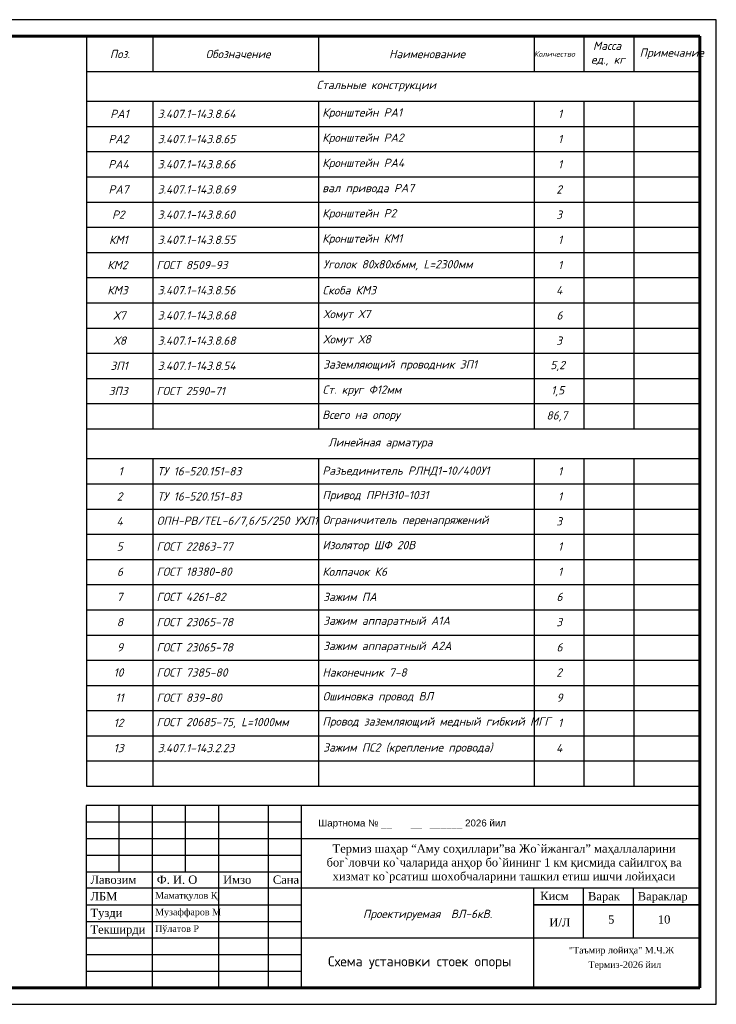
# Model space of a CAD drawing. Extents: x 4085 to 16488, y -65 to 12615.
# Tile 200 of 230: x 15783 to 15993, y 11119 to 11416. Entities that reach past the tile are written whole.
import ezdxf

# ---------------------------------------------------------------- set-up
doc = ezdxf.new("R2010")
doc.units = 0
doc.header["$MEASUREMENT"] = 0
doc.linetypes.add('CONTI', pattern=[0])
doc.layers.get('0').update_dxf_attribs({"color": 250, "linetype": 'CONTI'})
for name, color, linetype in [('RAMKA', 250, 'CONTI'), ('Опоры', 7, 'Continuous'), ('янги', 250, 'CONTI')]:
    doc.layers.add(name, color=color, linetype=linetype)
doc.styles.add('TIEMS', font='times.ttf')
doc.styles.add('tiyms', font='times.ttf')
doc.styles.add('V@ler@Live', font='isocpeui.ttf')
doc.styles.add('Мой 250', font='isocpeui.ttf', dxfattribs={"height": 2.5})
doc.styles.add('стиль1', font='arial.ttf')

msp = doc.modelspace()

# ---------------------------------------------------------------- linework, layer by layer
msp.add_lwpolyline([(15803.42, 11123.78), (15988.42, 11123.78), (15988.42, 11178.78), (15803.42, 11178.78)], close=True)
at = {"linetype": 'ByBlock'}
msp.add_lwpolyline([(15868.42, 11168.78), (15988.42, 11168.78)], dxfattribs=at)
at = {"layer": 'RAMKA'}
for p, q in [((15813.42, 11158.78), (15813.42, 11178.78)), ((15823.42, 11123.78), (15823.42, 11178.78)), ((15833.42, 11158.78), (15833.42, 11178.78)), ((15843.42, 11123.78), (15843.42, 11178.78)), ((15858.42, 11123.78), (15858.42, 11178.78)), ((15868.42, 11123.78), (15868.42, 11178.78)), ((15803.42, 11173.78), (15868.42, 11173.78)), ((15803.42, 11168.78), (15868.42, 11168.78)), ((15803.42, 11163.78), (15868.42, 11163.78)), ((15803.42, 11158.78), (15868.42, 11158.78)), ((15988.42, 11153.78), (15803.42, 11153.78)), ((15988.42, 11153.78), (15868.42, 11153.78)), ((15938.42, 11123.78), (15938.42, 11153.78)), ((15953.42, 11138.78), (15953.42, 11153.78)), ((15968.42, 11138.78), (15968.42, 11153.78)), ((15803.42, 11148.78), (15868.42, 11148.78)), ((15938.42, 11148.78), (15988.42, 11148.78)), ((15938.42, 11148.78), (15988.42, 11148.78)), ((15988.42, 11148.78), (15938.42, 11148.78)), ((15988.42, 11148.78), (15938.42, 11148.78)), ((15803.42, 11143.78), (15868.42, 11143.78)), ((15803.42, 11138.78), (15988.42, 11138.78)), ((15803.42, 11133.78), (15868.42, 11133.78)), ((15803.42, 11128.78), (15868.42, 11128.78))]:
    msp.add_line(p, q, dxfattribs=at)
at = {"layer": 'Опоры', "linetype": 'Continuous', "lineweight": 25, "transparency": 33554676}
for p, q in [((15993.42, 11415.78), (15573.42, 11415.78)), ((15993.42, 11118.78), (15993.42, 11415.78)), ((15573.42, 11118.78), (15993.42, 11118.78))]:
    msp.add_line(p, q, dxfattribs=at)
at = {"layer": 'Опоры', "linetype": 'Continuous', "lineweight": 60, "transparency": 33554676}
for p, q in [((15988.42, 11410.78), (15593.42, 11410.78)), ((15988.42, 11123.78), (15988.42, 11410.78)), ((15593.42, 11123.78), (15988.42, 11123.78))]:
    msp.add_line(p, q, dxfattribs=at)
at = {"layer": 'Опоры', "lineweight": 25, "transparency": 33554676}
for p, q in [((15803.52, 11410.67), (15988.52, 11410.67)), ((15803.52, 11410.67), (15803.52, 11184.57)), ((15823.52, 11410.67), (15823.52, 11400.17)), ((15873.52, 11410.67), (15873.52, 11400.17)), ((15938.52, 11410.67), (15938.52, 11400.17)), ((15953.52, 11410.67), (15953.52, 11400.17)), ((15968.52, 11410.67), (15968.52, 11400.17)), ((15988.52, 11410.67), (15988.52, 11184.57)), ((15803.52, 11400.17), (15988.52, 11400.17)), ((15803.52, 11391.17), (15988.52, 11391.17)), ((15823.52, 11391.17), (15823.52, 11292.37)), ((15873.52, 11391.17), (15873.52, 11292.37)), ((15938.52, 11391.17), (15938.52, 11292.37)), ((15953.52, 11391.17), (15953.52, 11292.37)), ((15968.52, 11391.17), (15968.52, 11292.37)), ((15803.52, 11383.57), (15988.52, 11383.57)), ((15803.52, 11375.97), (15988.52, 11375.97)), ((15803.52, 11368.37), (15988.52, 11368.37)), ((15803.52, 11360.77), (15988.52, 11360.77)), ((15803.52, 11353.17), (15988.52, 11353.17)), ((15803.52, 11345.57), (15988.52, 11345.57)), ((15803.52, 11337.97), (15988.52, 11337.97)), ((15803.52, 11330.37), (15988.52, 11330.37)), ((15803.52, 11322.77), (15988.52, 11322.77)), ((15803.52, 11315.17), (15988.52, 11315.17)), ((15803.52, 11307.57), (15988.52, 11307.57)), ((15803.52, 11299.97), (15988.52, 11299.97)), ((15803.52, 11292.37), (15988.52, 11292.37)), ((15803.52, 11283.37), (15988.52, 11283.37)), ((15823.52, 11283.37), (15823.52, 11184.57)), ((15873.52, 11283.37), (15873.52, 11184.57)), ((15938.52, 11283.37), (15938.52, 11184.57)), ((15953.52, 11283.37), (15953.52, 11184.57)), ((15968.52, 11283.37), (15968.52, 11184.57)), ((15803.52, 11275.77), (15988.52, 11275.77)), ((15803.52, 11268.17), (15988.52, 11268.17)), ((15803.52, 11260.57), (15988.52, 11260.57)), ((15803.52, 11252.97), (15988.52, 11252.97)), ((15803.52, 11245.37), (15988.52, 11245.37)), ((15803.52, 11237.77), (15988.52, 11237.77)), ((15803.52, 11230.17), (15988.52, 11230.17)), ((15803.52, 11222.57), (15988.52, 11222.57)), ((15803.52, 11214.97), (15988.52, 11214.97)), ((15803.52, 11207.37), (15988.52, 11207.37)), ((15803.52, 11199.77), (15988.52, 11199.77)), ((15803.52, 11192.17), (15988.52, 11192.17)), ((15803.52, 11184.57), (15988.52, 11184.57))]:
    msp.add_line(p, q, dxfattribs=at)

# ---------------------------------------------------------------- texts
at = {"color": 158, "insert": (15905.58, 11145.71), "char_height": 2.5, "width": 56.7635, "attachment_point": 5, "style": 'Мой 250'}
msp.add_mtext('{\\C7; Проектируемая  ВЛ-6кВ. }', dxfattribs=at)
at = {"layer": 'RAMKA', "lineweight": 13, "style": 'стиль1'}
msp.add_text('Шартнома № __       __   ______ 2026 йил', height=2.1, rotation=359.9999, dxfattribs=at).set_placement((15873.44, 11172.42))
at = {"layer": 'RAMKA', "style": 'tiyms'}
for s, p in [('"Таъмир лойиҳа" М.Ч.Ж ', (15948.99, 11134.11)), ('Термиз-2026 йил', (15954.85, 11129.74))]:
    msp.add_text(s, height=2, dxfattribs=at).set_placement(p)
at = {"layer": 'RAMKA', "color": 1, "insert": (15874.63, 11167.01), "char_height": 2.5, "width": 107.1143, "attachment_point": 1, "style": 'tiyms'}
msp.add_mtext('\\pi3.11553;{\\C256;Термиз шаҳар “Aму соҳиллари”ва Жо`йжангал” маҳаллаларини \\P\\pi1.30226;бог`ловчи ко`чаларида анҳор бо`йининг 1 км қисмида сайилгоҳ ва \\P\\pi3.12634;хизмат ко`рсатиш шохобчаларини ташкил етиш ишчи лойиҳаси}', dxfattribs=at)
at = {"layer": 'RAMKA', "attachment_point": 1, "style": 'tiyms'}
for s, insert, char_height, width in [('{\\fTimes New Roman|b0|i0|c204|p18;Лавозим}', (15804.75, 11157.62), 2.5, 20), ('{\\fTimes New Roman|b0|i0|c204|p18;Лавозим}', (15804.75, 11157.62), 2.5, 20), ('{\\fTimes New Roman|b0|i0|c204|p18;Ф. И. О}', (15824.75, 11157.62), 2.5, 20), ('{\\fTimes New Roman|b0|i0|c204|p18;Ф. И. О}', (15824.75, 11157.62), 2.5, 20), ('{\\fTimes New Roman|b0|i0|c204|p18;Имзо}', (15844.75, 11157.62), 2.5, 20), ('{\\fTimes New Roman|b0|i0|c204|p18;Имзо}', (15844.75, 11157.62), 2.5, 20), ('{\\fTimes New Roman|b0|i0|c204|p18;Сана}', (15859.75, 11157.62), 2.5, 20), ('{\\fTimes New Roman|b0|i0|c204|p18;Сана}', (15859.75, 11157.62), 2.5, 20), ('{\\fTimes New Roman|b0|i0|c204|p18;ЛБМ}', (15804.75, 11152.62), 2.5, 20), ('Маматқулов Қ', (15824.24, 11152.62), 2, 24.3462), ('{\\fTimes New Roman|b0|i0|c204|p18;Кисм}', (15940.33, 11152.71), 2.5, 20), ('{\\fTimes New Roman|b0|i0|c204|p18;Варак}', (15954.75, 11152.62), 2.5, 20), ('{\\fTimes New Roman|b0|i0|c204|p18;Вараклар}', (15969.75, 11152.62), 2.5, 20), ('Тузди', (15804.75, 11147.62), 2.5, 20), ('Музаффаров М', (15824.24, 11147.62), 2, 24.3462), ('И/Л', (15943.1, 11144.76), 2.5, 20), ('5', (15960.81, 11145.63), 2.5, 20), ('10', (15975.81, 11145.63), 2.5, 20), ('{\\fTimes New Roman|b0|i0|c204|p18;Текширди}', (15804.75, 11142.62), 2.5, 20), ('Пўлатов Р', (15824.24, 11142.62), 2, 24.3462)]:
    msp.add_mtext(s, dxfattribs=dict(at, insert=insert, char_height=char_height, width=width))
at = {"layer": 'Опоры', "transparency": 33554676, "style": 'V@ler@Live'}
for s, height, p in [('Масса', 2.5, (15956.26, 11406.67)), ('Поз.', 2.5, (15810.61, 11404.17)), (' Обозначение', 2.5, (15837.9, 11404.17)), ('Наименование', 2.5, (15894.78, 11404.17)), ('Количество', 1.6, (15938.44, 11404.62)), ('Примечание', 2.5, (15970.31, 11404.59)), ('ед., кг', 2.5, (15955.68, 11402.5)), ('Стальные конструкции', 2.5, (15872.92, 11394.84)), ('РА1', 2.5, (15810.72, 11386.12)), ('3.407.1-143.8.64', 2.5, (15825.02, 11386.12)), ('Кронштейн РА1', 2.5, (15874.64, 11386.54)), ('1', 2.5, (15945.72, 11386.12)), ('РА2', 2.5, (15810.18, 11378.52)), ('3.407.1-143.8.65', 2.5, (15825.02, 11378.52)), ('Кронштейн РА2', 2.5, (15874.64, 11378.94)), ('1', 2.5, (15945.72, 11378.52)), ('РА4', 2.5, (15810.12, 11370.92)), ('3.407.1-143.8.66', 2.5, (15825.02, 11370.92)), ('Кронштейн РА4', 2.5, (15874.64, 11371.34)), ('1', 2.5, (15945.72, 11370.92)), ('вал привода РА7', 2.5, (15874.64, 11363.74)), ('РА7', 2.5, (15810.18, 11363.32)), ('3.407.1-143.8.69', 2.5, (15825.02, 11363.32)), ('2', 2.5, (15945.18, 11363.32)), ('Р2', 2.5, (15811.26, 11355.72)), ('3.407.1-143.8.60', 2.5, (15825.02, 11355.72)), ('Кронштейн Р2', 2.5, (15874.64, 11356.14)), ('3', 2.5, (15945.18, 11355.72)), ('КМ1', 2.5, (15810.36, 11348.12)), ('3.407.1-143.8.55', 2.5, (15825.02, 11348.12)), ('Кронштейн КМ1', 2.5, (15874.64, 11348.54)), ('1', 2.5, (15945.72, 11348.12)), ('КМ2', 2.5, (15809.83, 11340.52)), ('ГОСТ 8509-93', 2.5, (15824.64, 11340.52)), ('Уголок 80х80х6мм, L=2300мм', 2.5, (15874.93, 11340.76)), ('1', 2.5, (15945.72, 11340.52)), ('КМ3', 2.5, (15809.83, 11332.92)), ('3.407.1-143.8.56', 2.5, (15825.02, 11332.92)), ('Скоба КМ3', 2.5, (15874.73, 11332.92)), ('4', 2.5, (15945.12, 11332.92)), ('Х7', 2.5, (15811.67, 11325.32)), ('3.407.1-143.8.68', 2.5, (15825.02, 11325.32)), ('Хомут Х7', 2.5, (15874.92, 11325.74)), ('6', 2.5, (15945.24, 11325.32)), ('Х8', 2.5, (15811.67, 11317.72)), ('3.407.1-143.8.68', 2.5, (15825.02, 11317.72)), ('Хомут Х8', 2.5, (15874.93, 11318.14)), ('3', 2.5, (15945.18, 11317.72)), ('Заземляющий проводник ЗП1', 2.5, (15874.92, 11310.54)), ('5,2', 2.5, (15943.4, 11310.36)), ('ЗП1', 2.5, (15810.78, 11310.12)), ('3.407.1-143.8.54', 2.5, (15825.02, 11310.12)), ('ЗП3', 2.5, (15810.24, 11302.52)), ('ГОСТ 2590-71', 2.5, (15824.64, 11302.52)), ('Ст. круг Ф12мм', 2.5, (15874.73, 11302.94)), ('1,5', 2.5, (15943.64, 11302.76)), ('Всего на опору', 2.5, (15874.64, 11295.34)), ('86,7', 2.5, (15942.21, 11295.16)), ('Линейная арматура', 2.5, (15876.43, 11287.04)), ('1', 2.5, (15813.22, 11278.32)), ('ТУ 16-520.151-83', 2.5, (15824.93, 11278.32)), ('Разъединитель РЛНД1-10/400У1', 2.5, (15874.68, 11278.5)), ('1', 2.5, (15945.72, 11278.32)), ('2', 2.5, (15812.68, 11270.72)), ('ТУ 16-520.151-83', 2.5, (15824.93, 11270.72)), ('Привод ПРНЗ10-1031', 2.5, (15874.68, 11271.14)), ('1', 2.5, (15945.72, 11270.72)), ('4', 2.5, (15812.62, 11263.22)), ('ОПН-РВ/TEL-6/7,6/5/250 УХЛ1', 2.5, (15824.77, 11263.4)), ('Ограничитель перенапряжений', 2.5, (15874.77, 11263.64)), ('3', 2.5, (15945.18, 11263.22)), ('5', 2.5, (15812.68, 11255.62)), ('ГОСТ 22863-77', 2.5, (15824.68, 11255.62)), ('Изолятор ШФ 20В', 2.5, (15874.68, 11256.04)), ('1', 2.5, (15945.72, 11255.62)), ('6', 2.5, (15812.74, 11248.02)), ('ГОСТ 18380-80', 2.5, (15824.68, 11248.02)), ('Колпачок К6', 2.5, (15874.68, 11248.02)), ('1', 2.5, (15945.72, 11248.02)), ('7', 2.5, (15812.68, 11240.42)), ('ГОСТ 4261-82', 2.5, (15824.68, 11240.42)), ('Зажим ПА', 2.5, (15874.93, 11240.42)), ('6', 2.5, (15945.24, 11240.42)), ('Зажим аппаратный А1А', 2.5, (15874.93, 11233.24)), ('8', 2.5, (15812.68, 11232.82)), ('ГОСТ 23065-78', 2.5, (15824.68, 11232.82)), ('3', 2.5, (15945.18, 11232.82)), ('9', 2.5, (15812.74, 11225.22)), ('ГОСТ 23065-78', 2.5, (15824.68, 11225.22)), ('Зажим аппаратный А2А', 2.5, (15874.93, 11225.64)), ('6', 2.5, (15945.24, 11225.22)), ('10', 2.5, (15811.73, 11217.62)), ('ГОСТ 7385-80', 2.5, (15824.68, 11217.62)), ('Наконечник 7-8', 2.5, (15874.68, 11217.62)), ('2', 2.5, (15945.18, 11217.62)), ('11', 2.5, (15812.27, 11210.02)), ('ГОСТ 839-80', 2.5, (15824.68, 11210.02)), ('Ошиновка провод ВЛ', 2.5, (15874.77, 11210.44)), ('9', 2.5, (15945.24, 11210.02)), ('12', 2.5, (15811.73, 11202.42)), ('ГОСТ 20685-75, L=1000мм', 2.5, (15824.68, 11202.66)), ('Провод заземляющий медный гибкий МГГ', 2.5, (15874.68, 11202.84)), ('1', 2.5, (15945.72, 11202.42)), ('13', 2.5, (15811.73, 11194.82)), ('3.407.1-143.2.23', 2.5, (15825.02, 11194.82)), ('Зажим ПС2 (крепление провода)', 2.5, (15874.93, 11195)), ('4', 2.5, (15945.12, 11194.82))]:
    msp.add_text(s, height=height, dxfattribs=at).set_placement(p)
at = {"layer": 'янги', "color": 0, "lineweight": 9, "ltscale": 100, "insert": (15903.08, 11131.33), "char_height": 3, "width": 70.2683, "attachment_point": 5, "style": 'TIEMS'}
msp.add_mtext('{\\fISOCPEUR|b0|i0|c204|p34;\\C7; Схема установки стоек опоры}', dxfattribs=at)

doc.saveas('drawing.dxf')
